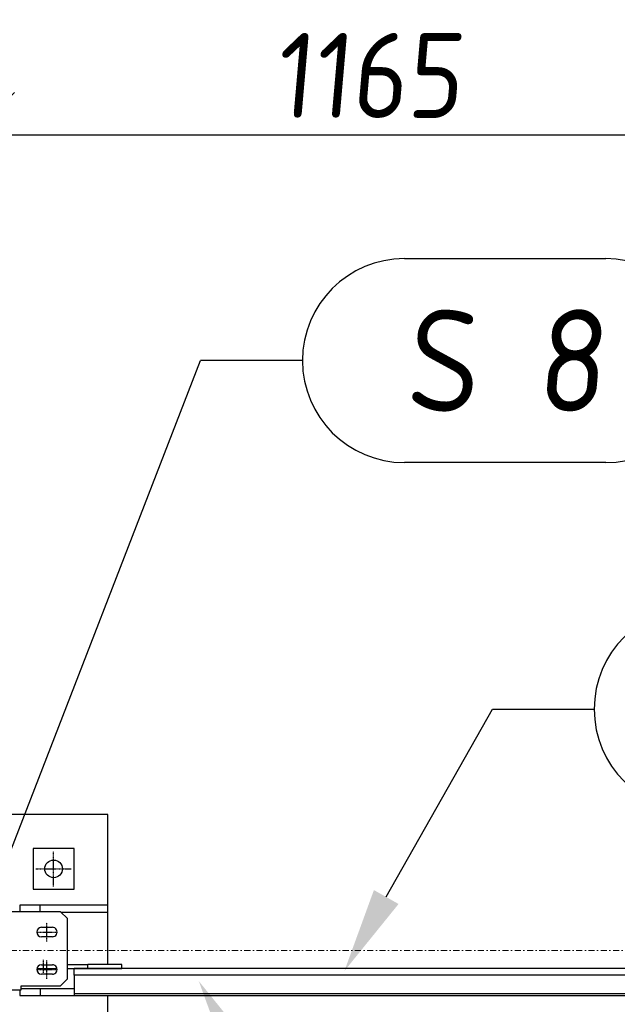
# Model space of a CAD drawing. Header units: millimetres. Extents: x 4047 to 23472, y 1613 to 16682.
# Tile 69 of 86: x 17841 to 18721, y 4556 to 6005. Entities that reach past the tile are written whole.
import ezdxf

# ---------------------------------------------------------------- set-up
doc = ezdxf.new("R2010")
doc.units = ezdxf.units.MM
doc.linetypes.add('CENTER', pattern=[2, 1.25, -0.25, 0.25, -0.25])
doc.linetypes.add('Kropki i Kreski', pattern=[360, 180, -90, 0, -90])
doc.layers.add('Osie_Nr_pióra__101_Nr_pióra__7', color=3, linetype='Continuous', lineweight=18)
for name, color, linetype in [('Rbcs_EX_Osie', 7, 'Continuous'), ('Rbcs_EX_Profile', 7, 'Continuous'), ('Rbcs_EX_Wymiary', 7, 'Continuous')]:
    doc.layers.add(name, color=color, linetype=linetype)
doc.styles.add('RBCS_dim', font='isocpeur.ttf', dxfattribs={"width": 0.9, "oblique": 5})
doc.styles.add('RBCS_dim1', font='isocpeur.ttf', dxfattribs={"width": 0.9, "oblique": 5, "height": 3})
doc.dimstyles.new('Copy of RBCS_STANDARD', dxfattribs={"dimtxt": 2.5, "dimasz": 2.5, "dimexe": 2, "dimexo": 5, "dimgap": 0.5, "dimtad": 1, "dimdec": 0, "dimtxsty": 'RBCS_dim', "dimblk": 'OBLIQUE', "dimcen": 2.5, "dimclrd": 3, "dimclre": 3, "dimclrt": 6, "dimadec": 0, "dimazin": 0, "dimtfac": 1, "dimtdec": 0, "dimtix": 1, "dimtmove": 0, "dimatfit": 3, "dimfxl": 2, "dimfxlon": 1, "dimarcsym": 0})

# ---------------------------------------------------------------- blocks, each defined once
blk = doc.blocks.new('_OBLIQUE')
at = {"color": 0, "linetype": 'ByBlock'}
blk.add_line((-0.5, -0.5), (0.5, 0.5), dxfattribs=at)
blk = doc.blocks.new('*D316')
at = {"layer": 'Defpoints', "color": 0, "lineweight": 25, "transparency": 16777216}
for p in [(18935.9, 5835.3), (17770.8, 4835.6), (18935.9, 4669.1)]:
    blk.add_point(p, dxfattribs=at)
at = {"layer": 'Rbcs_EX_Wymiary', "color": 3, "lineweight": -2, "transparency": 16777216}
for p, q in [((17770.8, 5735.3), (17770.8, 5935.3)), ((18935.9, 5735.3), (18935.9, 5935.3)), ((17770.8, 5835.3), (18935.9, 5835.3))]:
    blk.add_line(p, q, dxfattribs=at)
at = {"layer": 'Rbcs_EX_Wymiary', "color": 3, "lineweight": -2, "transparency": 16777216, "xscale": 125, "yscale": 125, "zscale": 125, "rotation": 180}
blk.add_blockref('_OBLIQUE', (17770.8, 5835.3), dxfattribs=at)
at = {"layer": 'Rbcs_EX_Wymiary', "color": 3, "lineweight": -2, "transparency": 16777216, "xscale": 125, "yscale": 125, "zscale": 125}
blk.add_blockref('_OBLIQUE', (18935.9, 5835.3), dxfattribs=at)
at = {"layer": 'Rbcs_EX_Wymiary', "color": 6, "transparency": 16777216, "insert": (18353.3, 5922.8), "char_height": 125, "attachment_point": 5, "style": 'RBCS_dim'}
blk.add_mtext('1165', dxfattribs=at)

msp = doc.modelspace()

# ---------------------------------------------------------------- linework, layer by layer
at = {"layer": 'Osie_Nr_pióra__101_Nr_pióra__7', "linetype": 'Kropki i Kreski', "ltscale": 0.05}
msp.add_line((4560.2, 4635.6), (22959, 4635.6), dxfattribs=at)
at = {"layer": 'Rbcs_EX_Osie', "color": 5, "linetype": 'CENTER'}
for p, q in [((17890.8, 4729.6), (17890.8, 4781.6)), ((17864.8, 4755.6), (17916.8, 4755.6)), ((17880.9, 4648.6), (17880.9, 4676.6)), ((17866.9, 4662.6), (17894.9, 4662.6)), ((17875.8, 4602.6), (17875.8, 4621.6)), ((17875.8, 4602.6), (17875.8, 4621.6)), ((17880.9, 4593.6), (17880.9, 4621.6)), ((17866.9, 4607.6), (17894.9, 4607.6))]:
    msp.add_line(p, q, dxfattribs=at)
at = {"layer": 'Rbcs_EX_Profile'}
for p, q in [((17970.8, 4835.6), (17570.8, 4835.6)), ((17970.8, 4702.1), (17970.8, 4835.6)), ((17920.8, 4785.6), (17860.8, 4785.6)), ((17860.8, 4785.6), (17860.8, 4725.6)), ((17920.8, 4725.6), (17920.8, 4785.6)), ((17860.8, 4725.6), (17920.8, 4725.6)), ((17840.8, 4702.1), (17840.8, 4692.6)), ((17970.8, 4702.1), (17840.8, 4702.1)), ((17870.8, 4692.6), (17870.8, 4702.1)), ((17970.8, 4692.1), (17970.8, 4702.1)), ((17901.1, 4692.6), (17788.6, 4692.6)), ((17911.1, 4682.6), (17901.1, 4692.6)), ((17901.6, 4692.1), (17970.8, 4692.1)), ((17911.1, 4593.6), (17911.1, 4682.6)), ((17970.8, 4615.1), (17970.8, 4692.1)), ((17872.9, 4669.6), (17888.9, 4669.6)), ((17888.9, 4655.6), (17872.9, 4655.6)), ((17866.2, 4609.1), (17895.6, 4609.1)), ((17872.9, 4614.6), (17888.9, 4614.6)), ((17911.1, 4615.1), (17941.1, 4615.1)), ((17911.1, 4609.1), (17941.1, 4609.1)), ((17920.8, 4599.1), (17920.8, 4609.1)), ((18895.6, 4609.1), (17920.8, 4609.1)), ((17991.1, 4615.1), (17941.1, 4615.1)), ((17941.1, 4609.1), (17941.1, 4615.1)), ((17941.1, 4609.1), (17991.1, 4609.1)), ((17991.1, 4609.1), (17991.1, 4615.1)), ((17888.9, 4600.6), (17872.9, 4600.6)), ((17901.1, 4583.6), (17911.1, 4593.6)), ((17920.8, 4599.1), (17920.8, 4569.1)), ((18895.9, 4599.1), (17920.8, 4599.1)), ((17788.6, 4577.6), (17842.8, 4577.6)), ((17840.8, 4577.6), (17840.8, 4569.1)), ((17842.8, 4583.6), (17901.1, 4583.6)), ((17842.8, 4577.6), (17842.8, 4583.6)), ((17920.8, 4579.1), (17842.8, 4579.1)), ((17870.8, 4579.1), (17870.8, 4569.1)), ((17840.8, 4569.1), (17920.8, 4569.1)), ((17920.8, 4572.1), (18895.9, 4572.1)), ((17920.8, 4569.1), (18895.9, 4569.1)), ((17970.8, 4435.6), (17970.8, 4569.1))]:
    msp.add_line(p, q, dxfattribs=at)
msp.add_circle((17890.8, 4755.6), 13, dxfattribs=at)
for centre, start, end in [((17872.9, 4662.6), 90, 270), ((17888.9, 4662.6), 269.9999, 90.0001), ((17872.9, 4607.6), 90, 270), ((17888.9, 4607.6), 269.9999, 90.0001)]:
    msp.add_arc(centre, 7, start, end, dxfattribs=at)
at = {"layer": 'Rbcs_EX_Wymiary', "color": 3}
for p, q in [((18407.1, 5653.3), (18703.8, 5653.3)), ((18257.1, 5503.3), (18107.1, 5503.3)), ((18703.8, 5353.3), (18407.1, 5353.3)), ((18536.7, 4990.5), (18686.7, 4990.5))]:
    msp.add_line(p, q, dxfattribs=at)
for points in [[(17816, 4752.1), (18107.1, 5503.3)], [(18380.4, 4714.2), (18536.7, 4990.5)]]:
    msp.add_lwpolyline(points, dxfattribs=at)
for centre, start, end in [((18407.1, 5503.3), 90, 270), ((18703.8, 5503.3), 270, 90), ((18836.7, 4990.5), 90, 270)]:
    msp.add_arc(centre, 150, start, end, dxfattribs=at)
for points in [[(18398.6, 4703.9), (18318.9, 4605.4), (18362.3, 4724.4)], [(18184.2, 4491.9), (18104.5, 4590.5), (18147.9, 4471.4)]]:
    msp.add_solid(points, dxfattribs=at)

# ---------------------------------------------------------------- texts
at = {"layer": 'Rbcs_EX_Wymiary', "color": 6, "ltscale": 50, "insert": (18407.1, 5428.3), "char_height": 150, "attachment_point": 7, "style": 'RBCS_dim1'}
msp.add_mtext('S 8', dxfattribs=at)

# ---------------------------------------------------------------- dimensions: what is measured, and where the dimension line sits
at = {"layer": 'Rbcs_EX_Wymiary'}
dim = msp.add_linear_dim(base=(18935.9, 5835.3), p1=(17770.8, 4835.6), p2=(18935.9, 4669.1), dimstyle='Copy of RBCS_STANDARD', dxfattribs=at)
dim.commit()
dim.dimension.update_dxf_attribs({"geometry": '*D316', "text_midpoint": (18353.3, 5922.8)})

doc.saveas('drawing.dxf')
